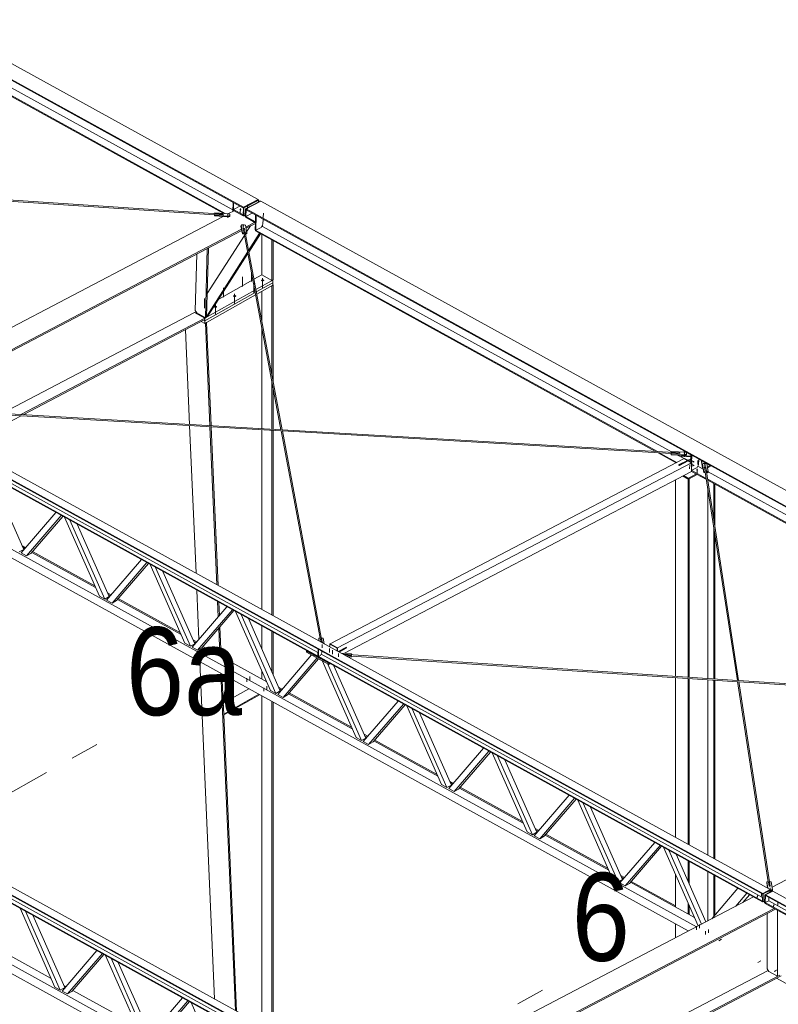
# Model space of a CAD drawing. Header units: millimetres. Extents: x -260 to 160, y -50 to 247.
# Tile 45 of 74: x -52 to -26, y 146 to 180. Entities that reach past the tile are written whole.
import ezdxf

# ---------------------------------------------------------------- set-up
doc = ezdxf.new("R2010")
doc.units = ezdxf.units.MM
for name, pattern in [('XKITLINE00', [0]), ('XKITLINE02', [4, 2, -2]), ('XKITLINE03', [6, 3, -1, 1, -1])]:
    doc.linetypes.add(name, pattern=pattern)
for name, color, linetype, lineweight in [('Element', 2, 'Continuous', 0), ('Spoina', 1, 'Continuous', 0), ('Śruba', 3, 'Continuous', 0)]:
    doc.layers.add(name, color=color, linetype=linetype, lineweight=lineweight)
doc.styles.add('ARIAL', font='ARIAL.TTF')

msp = doc.modelspace()

# ---------------------------------------------------------------- hatches: boundary and pattern name
at = {"layer": 'Śruba'}
for points in [[(-45.24, 173.398), (-45.245, 173.399), (-45.249, 173.4), (-45.253, 173.402), (-45.256, 173.404), (-45.258, 173.406), (-45.259, 173.409), (-45.26, 173.411), (-45.259, 173.414), (-45.258, 173.417), (-45.255, 173.419), (-45.252, 173.421), (-45.248, 173.422), (-45.244, 173.423), (-45.239, 173.424), (-45.235, 173.424), (-45.23, 173.424), (-45.225, 173.423), (-45.221, 173.422), (-45.217, 173.42), (-45.214, 173.418), (-45.212, 173.415), (-45.21, 173.413), (-45.21, 173.41), (-45.21, 173.408), (-45.212, 173.405), (-45.214, 173.403), (-45.217, 173.401), (-45.221, 173.399), (-45.226, 173.398), (-45.23, 173.397), (-45.235, 173.397)], [(-44.811, 173.576), (-44.817, 173.578), (-44.822, 173.579), (-44.827, 173.582), (-44.831, 173.584), (-44.834, 173.587), (-44.836, 173.591), (-44.836, 173.594), (-44.836, 173.597), (-44.834, 173.601), (-44.831, 173.603), (-44.827, 173.606), (-44.822, 173.608), (-44.816, 173.609), (-44.81, 173.61), (-44.804, 173.61), (-44.797, 173.61), (-44.791, 173.609), (-44.786, 173.607), (-44.781, 173.605), (-44.777, 173.602), (-44.774, 173.599), (-44.773, 173.596), (-44.772, 173.592), (-44.773, 173.589), (-44.775, 173.586), (-44.778, 173.583), (-44.782, 173.58), (-44.787, 173.578), (-44.792, 173.577), (-44.798, 173.576), (-44.805, 173.576)], [(-44.71, 173.017), (-44.715, 173.018), (-44.719, 173.02), (-44.723, 173.021), (-44.726, 173.024), (-44.728, 173.026), (-44.729, 173.028), (-44.73, 173.031), (-44.729, 173.034), (-44.728, 173.036), (-44.725, 173.038), (-44.722, 173.04), (-44.718, 173.042), (-44.714, 173.043), (-44.709, 173.044), (-44.704, 173.044), (-44.699, 173.043), (-44.695, 173.043), (-44.69, 173.041), (-44.687, 173.039), (-44.684, 173.037), (-44.681, 173.035), (-44.68, 173.032), (-44.68, 173.03), (-44.68, 173.027), (-44.682, 173.025), (-44.684, 173.022), (-44.687, 173.021), (-44.691, 173.019), (-44.695, 173.018), (-44.7, 173.017), (-44.705, 173.017)], [(-44.056, 171.142), (-44.067, 171.144), (-44.077, 171.146), (-44.085, 171.15), (-44.092, 171.155), (-44.098, 171.161), (-44.101, 171.167), (-44.102, 171.173), (-44.101, 171.179), (-44.098, 171.185), (-44.092, 171.19), (-44.085, 171.195), (-44.077, 171.199), (-44.067, 171.202), (-44.056, 171.204), (-44.045, 171.205), (-44.034, 171.204), (-44.023, 171.202), (-44.013, 171.199), (-44.004, 171.195), (-43.997, 171.19), (-43.992, 171.185), (-43.989, 171.179), (-43.988, 171.173), (-43.989, 171.167), (-43.992, 171.161), (-43.997, 171.155), (-44.004, 171.15), (-44.013, 171.146), (-44.023, 171.144), (-44.034, 171.142), (-44.045, 171.141)], [(-45.011, 170.606), (-45.022, 170.608), (-45.032, 170.611), (-45.041, 170.615), (-45.048, 170.62), (-45.053, 170.625), (-45.056, 170.631), (-45.057, 170.637), (-45.056, 170.644), (-45.053, 170.65), (-45.048, 170.655), (-45.041, 170.66), (-45.032, 170.664), (-45.022, 170.667), (-45.011, 170.669), (-45, 170.669), (-44.989, 170.669), (-44.978, 170.667), (-44.969, 170.664), (-44.96, 170.66), (-44.953, 170.655), (-44.948, 170.65), (-44.944, 170.644), (-44.943, 170.637), (-44.944, 170.631), (-44.948, 170.625), (-44.953, 170.62), (-44.96, 170.615), (-44.969, 170.611), (-44.978, 170.608), (-44.989, 170.606), (-45, 170.606)], [(-45.665, 170.24), (-45.676, 170.242), (-45.686, 170.245), (-45.694, 170.249), (-45.702, 170.253), (-45.707, 170.259), (-45.71, 170.265), (-45.711, 170.271), (-45.71, 170.277), (-45.707, 170.283), (-45.702, 170.289), (-45.694, 170.293), (-45.686, 170.297), (-45.676, 170.3), (-45.665, 170.302), (-45.654, 170.303), (-45.643, 170.302), (-45.632, 170.3), (-45.622, 170.297), (-45.614, 170.293), (-45.607, 170.289), (-45.601, 170.283), (-45.598, 170.277), (-45.597, 170.271), (-45.598, 170.265), (-45.601, 170.259), (-45.607, 170.253), (-45.614, 170.249), (-45.622, 170.245), (-45.632, 170.242), (-45.643, 170.24), (-45.654, 170.239)], [(-29.648, 165.256), (-29.653, 165.257), (-29.657, 165.259), (-29.661, 165.26), (-29.664, 165.263), (-29.666, 165.265), (-29.667, 165.267), (-29.668, 165.27), (-29.667, 165.273), (-29.666, 165.275), (-29.663, 165.277), (-29.66, 165.279), (-29.656, 165.281), (-29.652, 165.282), (-29.647, 165.283), (-29.642, 165.283), (-29.637, 165.282), (-29.633, 165.282), (-29.629, 165.28), (-29.625, 165.278), (-29.622, 165.276), (-29.619, 165.274), (-29.618, 165.271), (-29.618, 165.269), (-29.618, 165.266), (-29.62, 165.264), (-29.622, 165.261), (-29.625, 165.26), (-29.629, 165.258), (-29.633, 165.257), (-29.638, 165.256), (-29.643, 165.256)], [(-29.346, 164.995), (-29.343, 164.999), (-29.339, 165.002), (-29.336, 165.004), (-29.333, 165.006), (-29.329, 165.007), (-29.326, 165.007), (-29.323, 165.006), (-29.321, 165.004), (-29.319, 165.002), (-29.318, 164.998), (-29.318, 164.994), (-29.318, 164.99), (-29.319, 164.986), (-29.321, 164.981), (-29.323, 164.977), (-29.325, 164.973), (-29.328, 164.969), (-29.332, 164.966), (-29.335, 164.964), (-29.338, 164.962), (-29.342, 164.961), (-29.345, 164.961), (-29.348, 164.962), (-29.35, 164.964), (-29.352, 164.966), (-29.353, 164.97), (-29.353, 164.973), (-29.353, 164.978), (-29.352, 164.982), (-29.35, 164.987), (-29.348, 164.991)], [(-29.349, 164.875), (-29.346, 164.878), (-29.343, 164.882), (-29.339, 164.884), (-29.336, 164.886), (-29.332, 164.886), (-29.329, 164.886), (-29.327, 164.885), (-29.324, 164.884), (-29.323, 164.881), (-29.322, 164.878), (-29.321, 164.874), (-29.321, 164.87), (-29.322, 164.865), (-29.324, 164.861), (-29.326, 164.856), (-29.328, 164.852), (-29.331, 164.849), (-29.335, 164.845), (-29.338, 164.843), (-29.342, 164.841), (-29.345, 164.841), (-29.348, 164.841), (-29.351, 164.842), (-29.353, 164.843), (-29.355, 164.846), (-29.356, 164.849), (-29.356, 164.853), (-29.356, 164.857), (-29.355, 164.862), (-29.354, 164.866), (-29.351, 164.871)], [(-29.219, 164.689), (-29.225, 164.69), (-29.231, 164.692), (-29.236, 164.694), (-29.24, 164.697), (-29.242, 164.7), (-29.244, 164.703), (-29.245, 164.706), (-29.244, 164.71), (-29.242, 164.713), (-29.239, 164.716), (-29.235, 164.718), (-29.23, 164.72), (-29.225, 164.722), (-29.218, 164.723), (-29.212, 164.723), (-29.206, 164.722), (-29.2, 164.721), (-29.194, 164.719), (-29.19, 164.717), (-29.186, 164.714), (-29.183, 164.711), (-29.181, 164.708), (-29.18, 164.705), (-29.181, 164.701), (-29.183, 164.698), (-29.186, 164.695), (-29.19, 164.693), (-29.195, 164.691), (-29.201, 164.689), (-29.207, 164.688), (-29.213, 164.688)], [(-28.953, 164.873), (-28.957, 164.874), (-28.962, 164.876), (-28.965, 164.877), (-28.968, 164.88), (-28.971, 164.882), (-28.972, 164.885), (-28.972, 164.887), (-28.972, 164.89), (-28.97, 164.892), (-28.968, 164.895), (-28.965, 164.896), (-28.961, 164.898), (-28.957, 164.899), (-28.952, 164.9), (-28.947, 164.9), (-28.942, 164.9), (-28.938, 164.899), (-28.933, 164.897), (-28.93, 164.896), (-28.926, 164.893), (-28.924, 164.891), (-28.923, 164.888), (-28.922, 164.886), (-28.923, 164.883), (-28.924, 164.881), (-28.927, 164.879), (-28.93, 164.877), (-28.934, 164.875), (-28.938, 164.874), (-28.943, 164.873), (-28.948, 164.873)], [(-26.726, 150.398), (-26.731, 150.399), (-26.735, 150.401), (-26.739, 150.402), (-26.742, 150.404), (-26.744, 150.407), (-26.745, 150.409), (-26.746, 150.412), (-26.745, 150.415), (-26.744, 150.417), (-26.741, 150.419), (-26.738, 150.421), (-26.734, 150.423), (-26.73, 150.424), (-26.725, 150.425), (-26.72, 150.425), (-26.716, 150.424), (-26.711, 150.423), (-26.707, 150.422), (-26.703, 150.42), (-26.7, 150.418), (-26.698, 150.416), (-26.696, 150.413), (-26.696, 150.411), (-26.696, 150.408), (-26.698, 150.406), (-26.7, 150.403), (-26.703, 150.401), (-26.707, 150.4), (-26.712, 150.399), (-26.716, 150.398), (-26.721, 150.398)], [(-27.162, 150.134), (-27.167, 150.135), (-27.171, 150.136), (-27.175, 150.138), (-27.178, 150.14), (-27.18, 150.143), (-27.181, 150.145), (-27.182, 150.148), (-27.181, 150.151), (-27.18, 150.153), (-27.177, 150.155), (-27.174, 150.157), (-27.17, 150.159), (-27.166, 150.16), (-27.161, 150.161), (-27.156, 150.161), (-27.152, 150.16), (-27.147, 150.159), (-27.143, 150.158), (-27.139, 150.156), (-27.136, 150.154), (-27.134, 150.152), (-27.132, 150.149), (-27.132, 150.147), (-27.132, 150.144), (-27.134, 150.142), (-27.136, 150.139), (-27.139, 150.137), (-27.143, 150.136), (-27.148, 150.135), (-27.152, 150.134), (-27.157, 150.134)], [(-26.604, 149.827), (-26.609, 149.828), (-26.613, 149.829), (-26.617, 149.831), (-26.62, 149.833), (-26.622, 149.835), (-26.623, 149.838), (-26.624, 149.841), (-26.623, 149.843), (-26.622, 149.846), (-26.619, 149.848), (-26.616, 149.85), (-26.612, 149.851), (-26.608, 149.853), (-26.603, 149.853), (-26.598, 149.853), (-26.594, 149.853), (-26.589, 149.852), (-26.585, 149.851), (-26.581, 149.849), (-26.578, 149.847), (-26.576, 149.845), (-26.574, 149.842), (-26.574, 149.839), (-26.574, 149.837), (-26.576, 149.834), (-26.578, 149.832), (-26.581, 149.83), (-26.585, 149.828), (-26.589, 149.827), (-26.594, 149.827), (-26.599, 149.827)], [(-26.53, 147.612), (-26.529, 147.607), (-26.528, 147.603), (-26.528, 147.599), (-26.528, 147.595), (-26.529, 147.592), (-26.531, 147.589), (-26.533, 147.587), (-26.536, 147.586), (-26.539, 147.586), (-26.542, 147.587), (-26.546, 147.589), (-26.549, 147.591), (-26.553, 147.594), (-26.556, 147.598), (-26.558, 147.602), (-26.56, 147.606), (-26.562, 147.611), (-26.563, 147.615), (-26.563, 147.619), (-26.563, 147.623), (-26.562, 147.627), (-26.56, 147.629), (-26.558, 147.631), (-26.555, 147.632), (-26.552, 147.632), (-26.548, 147.631), (-26.545, 147.63), (-26.541, 147.627), (-26.538, 147.624), (-26.535, 147.62), (-26.532, 147.616)]]:
    msp.add_hatch(color=256, dxfattribs=at).paths.add_polyline_path(points, flags=17)

# ---------------------------------------------------------------- linework, layer by layer
at = {"layer": 'Element', "linetype": 'XKITLINE00', "lineweight": 0}
for p, q in [((-74.545, 190.64), (-44.2, 173.928)), ((-75.048, 190.377), (-44.702, 173.665)), ((-75.048, 190.347), (-44.703, 173.635)), ((-59.288, 181.148), (-45.324, 173.457)), ((-59.283, 181.114), (-45.387, 173.461)), ((-59.273, 181.4), (-45.063, 173.575)), ((-58.236, 174.28), (-45.394, 173.427)), ((-58.225, 174.237), (-45.685, 173.404)), ((-45.064, 173.523), (-45.056, 173.829)), ((-45.044, 173.59), (-44.828, 173.703)), ((-45.042, 173.591), (-45.036, 173.818)), ((-44.703, 173.656), (-44.2, 173.919)), ((-44.702, 173.665), (-44.2, 173.928)), ((-44.18, 173.908), (-44.682, 173.645)), ((-44.632, 173.617), (-44.129, 173.88)), ((-44.108, 173.878), (-44.611, 173.614)), ((-44.2, 173.928), (-44.2, 173.919)), ((-44.2, 173.919), (-44.18, 173.908)), ((-44.181, 173.852), (-44.18, 173.908)), ((-44.129, 173.88), (-44.117, 173.873)), ((-44.108, 173.878), (-13.763, 157.165)), ((-45.687, 173.37), (-45.686, 173.4)), ((-45.207, 173.338), (-45.687, 173.37)), ((-45.686, 173.4), (-45.681, 173.429)), ((-45.206, 173.368), (-45.686, 173.4)), ((-45.681, 173.429), (-45.397, 173.41)), ((-45.678, 173.452), (-45.673, 173.48)), ((-45.678, 173.446), (-45.678, 173.452)), ((-45.393, 173.433), (-45.678, 173.452)), ((-45.673, 173.48), (-45.193, 173.448)), ((-45.397, 173.41), (-45.393, 173.433)), ((-45.396, 173.417), (-45.395, 173.424)), ((-45.395, 173.424), (-45.394, 173.426)), ((-45.207, 173.338), (-45.206, 173.368)), ((-45.207, 173.338), (-45.168, 173.355)), ((-45.167, 173.385), (-45.206, 173.368)), ((-45.205, 173.449), (-45.019, 173.546)), ((-45.193, 173.448), (-45.16, 173.427)), ((-45.168, 173.355), (-45.161, 173.397)), ((-45.168, 173.355), (-45.167, 173.385)), ((-45.16, 173.427), (-45.167, 173.385)), ((-45.161, 173.397), (-45.16, 173.427)), ((-45.044, 173.59), (-45.045, 173.56)), ((-45.045, 173.56), (-44.71, 173.376)), ((-44.709, 173.406), (-45.044, 173.59)), ((-45.044, 173.534), (-45.043, 173.559)), ((-44.71, 173.385), (-44.703, 173.656)), ((-44.71, 173.376), (-44.709, 173.406)), ((-44.689, 173.373), (-44.71, 173.385)), ((-44.71, 173.376), (-44.702, 173.38)), ((-44.703, 173.635), (-44.702, 173.665)), ((-44.682, 173.645), (-44.703, 173.656)), ((-44.689, 173.373), (-44.682, 173.645)), ((-44.637, 173.401), (-44.689, 173.373)), ((-44.639, 173.345), (-44.632, 173.617)), ((-44.632, 173.617), (-44.611, 173.605)), ((-44.618, 173.356), (-44.619, 173.326)), ((-44.618, 173.334), (-44.611, 173.605)), ((-44.618, 173.356), (-44.402, 173.469)), ((-44.283, 173.171), (-44.618, 173.356)), ((-44.611, 173.614), (-44.612, 173.584)), ((-44.612, 173.584), (-14.267, 156.872)), ((-44.611, 173.614), (-14.266, 156.902)), ((-44.291, 173.178), (-44.285, 173.405)), ((-44.265, 173.393), (-44.278, 172.885)), ((-57.091, 167.231), (-45.393, 173.351)), ((-44.784, 173.017), (-44.783, 173.047)), ((-44.783, 173.047), (-44.751, 173.067)), ((-44.734, 172.789), (-44.783, 173.047)), ((-44.751, 173.067), (-44.673, 173.07)), ((-44.673, 173.07), (-44.634, 173.052)), ((-44.618, 173.334), (-44.639, 173.345)), ((-44.634, 173.052), (-44.585, 172.794)), ((-44.622, 172.991), (-44.309, 173.155)), ((-44.619, 173.326), (-44.284, 173.141)), ((-44.618, 173.334), (-44.618, 173.334)), ((-44.614, 172.948), (-44.293, 173.116)), ((-44.591, 172.824), (-44.46, 173.028)), ((-44.299, 172.896), (-44.292, 173.146)), ((-44.284, 173.141), (-44.283, 173.171)), ((-44.284, 173.141), (-44.282, 173.142)), ((-44.283, 173.171), (-44.281, 173.172)), ((-44.1, 172.978), (-44.035, 173.086)), ((-44.047, 173.015), (-44.046, 173.068)), ((-44.035, 173.086), (-44.031, 173.264)), ((-56.27, 166.898), (-44.765, 172.917)), ((-56.188, 166.893), (-44.757, 172.873)), ((-45.936, 170.72), (-44.668, 172.704)), ((-44.784, 173.017), (-44.735, 172.758)), ((-44.735, 172.758), (-44.734, 172.789)), ((-44.735, 172.758), (-44.682, 172.76)), ((-44.681, 172.79), (-44.734, 172.789)), ((-44.71, 172.944), (-44.697, 172.944)), ((-44.71, 172.944), (-44.681, 172.79)), ((-44.704, 172.941), (-44.708, 172.933)), ((-44.689, 172.947), (-44.704, 172.941)), ((-44.674, 172.943), (-44.689, 172.947)), ((-44.682, 172.76), (-44.681, 172.79)), ((-43.42, 166.078), (-44.681, 172.775)), ((-44.68, 172.945), (-44.667, 172.945)), ((-44.668, 172.93), (-44.674, 172.943)), ((-44.668, 172.93), (-44.667, 172.945)), ((-43.376, 166.075), (-44.668, 172.93)), ((-44.638, 172.792), (-44.667, 172.945)), ((-44.639, 172.777), (-44.638, 172.792)), ((-44.585, 172.794), (-44.638, 172.792)), ((-44.636, 172.762), (-44.586, 172.764)), ((-44.635, 172.756), (-44.631, 172.762)), ((-44.586, 172.764), (-44.585, 172.794)), ((-44.528, 172.188), (-44.15, 172.78)), ((-44.519, 172.14), (-44.12, 172.764)), ((-44.299, 172.896), (-44.278, 172.885)), ((-44.291, 172.858), (-44.29, 172.888)), ((-44.291, 172.858), (-30.628, 165.333)), ((-44.29, 172.888), (-44.287, 172.89)), ((-44.29, 172.888), (-30.566, 165.329)), ((-44.278, 172.885), (-44.1, 172.978)), ((-44.092, 172.992), (-44.047, 173.015)), ((-44.077, 171.358), (-44.077, 172.74)), ((-44.047, 173.015), (-30.084, 165.325)), ((-43.729, 171.167), (-43.729, 172.548)), ((-43.689, 171.189), (-43.689, 172.526)), ((-46.292, 172.07), (-46.343, 170.15)), ((-45.997, 169.898), (-45.935, 172.256)), ((-45.957, 169.919), (-45.895, 172.277)), ((-45.954, 169.956), (-44.561, 172.136)), ((-45.935, 172.256), (-45.936, 172.256)), ((-45.935, 172.256), (-45.895, 172.277)), ((-45.928, 169.935), (-44.552, 172.088)), ((-45.895, 172.277), (-45.896, 172.277)), ((-44.343, 171.209), (-44.077, 171.358)), ((-44.077, 171.358), (-43.729, 171.167)), ((-45.544, 170.535), (-44.382, 171.187)), ((-44.277, 170.859), (-43.699, 171.184)), ((-44.262, 170.779), (-43.699, 171.094)), ((-44.262, 170.779), (-43.699, 171.094)), ((-44.247, 170.698), (-43.699, 171.005)), ((-43.729, 171.167), (-43.689, 171.189)), ((-43.689, 171.011), (-43.729, 170.988)), ((-43.699, 171.184), (-43.699, 171.094)), ((-43.699, 171.094), (-43.699, 171.005)), ((-43.699, 171.016), (-43.689, 171.011)), ((-43.689, 167.735), (-43.689, 171.011)), ((-46.02, 169.883), (-44.316, 170.837)), ((-46.02, 169.794), (-44.301, 170.757)), ((-46.02, 169.794), (-44.301, 170.757)), ((-46.02, 169.705), (-44.286, 170.676)), ((-44.074, 169.78), (-44.074, 170.795)), ((-43.729, 167.949), (-43.729, 170.988)), ((-52.944, 166.632), (-46.367, 170.074)), ((-46.367, 170.074), (-46.316, 170.103)), ((-46.02, 169.883), (-46.367, 170.074)), ((-46.367, 170.074), (-46.02, 169.883)), ((-46.343, 170.15), (-46.294, 170.062)), ((-46.294, 170.062), (-45.997, 169.898)), ((-52.303, 166.595), (-46.02, 169.883)), ((-52.221, 166.59), (-46.021, 169.835)), ((-46.141, 169.772), (-46.02, 169.705)), ((-46.058, 169.815), (-46.02, 169.794)), ((-46.058, 169.815), (-46.02, 169.794)), ((-46.021, 169.835), (-46.02, 169.883)), ((-46.02, 169.794), (-46.02, 169.883)), ((-46.02, 169.705), (-46.02, 169.794)), ((-45.999, 169.716), (-45.997, 169.715)), ((-45.997, 169.898), (-45.957, 169.919)), ((-45.997, 169.715), (-45.957, 169.74)), ((-45.845, 166.219), (-45.997, 169.715)), ((-45.803, 166.216), (-45.957, 169.74)), ((-45.956, 169.957), (-45.954, 169.956)), ((-45.956, 169.95), (-45.928, 169.935)), ((-45.954, 169.956), (-45.928, 169.935)), ((-46.54, 166.259), (-46.68, 169.49)), ((-44.074, 166.116), (-44.074, 169.551)), ((-43.729, 166.096), (-43.729, 167.72)), ((-43.689, 166.093), (-43.689, 167.506)), ((-57.066, 167.099), (-26.72, 150.386)), ((-26.979, 149.99), (-57.324, 166.702)), ((-57.318, 166.943), (-26.972, 150.231)), ((-57.317, 166.967), (-26.972, 150.255)), ((-57.205, 166.765), (-42.157, 158.477)), ((-55.994, 166.768), (-43.412, 166.035)), ((-55.993, 166.81), (-43.409, 166.077)), ((-57.015, 166.508), (-26.979, 149.966)), ((-54.232, 165.538), (-52.293, 166.552)), ((-46.318, 161.18), (-46.538, 166.217)), ((-45.608, 160.789), (-45.843, 166.177)), ((-45.566, 160.765), (-45.801, 166.174)), ((-44.074, 159.944), (-44.074, 166.074)), ((-43.729, 159.754), (-43.729, 166.054)), ((-43.689, 159.732), (-43.689, 166.051)), ((-42.079, 158.961), (-43.414, 166.044)), ((-43.38, 166.075), (-29.802, 165.285)), ((-42.008, 158.809), (-43.37, 166.043)), ((-43.368, 166.033), (-30.093, 165.26)), ((-30.086, 165.307), (-30.082, 165.335)), ((-30.086, 165.301), (-30.086, 165.307)), ((-29.801, 165.29), (-30.086, 165.307)), ((-30.082, 165.335), (-29.602, 165.307)), ((-29.687, 165.312), (-29.64, 165.337)), ((-29.64, 165.337), (-29.422, 165.217)), ((-29.602, 165.307), (-29.569, 165.286)), ((-41.738, 158.77), (-29.654, 165.092)), ((-30.542, 165.286), (-29.929, 164.948)), ((-30.48, 165.282), (-29.901, 164.963)), ((-30.094, 165.225), (-30.093, 165.255)), ((-29.613, 165.197), (-30.094, 165.225)), ((-30.093, 165.255), (-30.089, 165.284)), ((-29.613, 165.227), (-30.093, 165.255)), ((-30.089, 165.284), (-29.805, 165.267)), ((-29.88, 165.213), (-29.657, 165.09)), ((-29.542, 165.03), (-29.844, 164.873)), ((-29.838, 164.869), (-29.426, 165.085)), ((-29.813, 164.856), (-29.512, 165.014)), ((-29.805, 165.267), (-29.801, 165.29)), ((-29.804, 165.274), (-29.803, 165.282)), ((-29.803, 165.282), (-29.802, 165.283)), ((-29.74, 165.167), (-29.739, 165.197)), ((-29.424, 165.148), (-29.74, 165.167)), ((-29.739, 165.197), (-29.738, 165.204)), ((-29.739, 165.197), (-29.423, 165.178)), ((-29.644, 165.097), (-29.654, 165.092)), ((-29.542, 165.03), (-29.654, 165.092)), ((-29.542, 165.03), (-29.654, 165.092)), ((-29.532, 165.036), (-29.644, 165.097)), ((-29.574, 165.244), (-29.613, 165.227)), ((-29.613, 165.197), (-29.613, 165.227)), ((-29.613, 165.197), (-29.575, 165.214)), ((-29.575, 165.214), (-29.569, 165.256)), ((-29.575, 165.214), (-29.574, 165.244)), ((-29.569, 165.286), (-29.574, 165.244)), ((-29.569, 165.256), (-29.569, 165.286)), ((-29.532, 165.036), (-29.542, 165.03)), ((-29.542, 165.024), (-29.542, 165.03)), ((-29.542, 165.024), (-29.542, 165.03)), ((-29.532, 165.03), (-29.532, 165.036)), ((-29.502, 165.019), (-29.512, 165.014)), ((-29.512, 165.014), (-29.4, 164.952)), ((-29.512, 165.014), (-29.4, 164.952)), ((-29.39, 164.957), (-29.502, 165.019)), ((-29.496, 165.016), (-29.427, 165.052)), ((-29.428, 164.978), (-29.422, 165.219)), ((-29.39, 164.957), (-29.4, 164.952)), ((-29.398, 164.962), (-29.392, 165.202)), ((-29.398, 164.656), (-29.39, 164.957)), ((-29.162, 164.878), (-29.157, 165.073)), ((-29.063, 164.989), (-29.063, 165.019)), ((-29.03, 164.806), (-29.063, 165.019)), ((-29.063, 165.019), (-28.766, 164.856)), ((-29.063, 164.989), (-29.031, 164.776)), ((-41.485, 158.63), (-29.4, 164.952)), ((-29.408, 164.651), (-41.268, 158.446)), ((-29.844, 164.873), (-29.813, 164.856)), ((-29.4, 164.952), (-29.408, 164.651)), ((-29.4, 164.952), (-29.408, 164.651)), ((-29.408, 164.651), (-29.398, 164.656)), ((-29.399, 164.656), (-28.893, 164.377)), ((-29.397, 164.696), (-29.214, 164.792)), ((-29.397, 164.686), (-28.898, 164.411)), ((-29.214, 164.792), (-29.162, 164.878)), ((-29.19, 164.832), (-29.004, 164.73)), ((-29.031, 164.776), (-29.03, 164.806)), ((-29.031, 164.776), (-29.011, 164.777)), ((-29.03, 164.806), (-29.016, 164.807)), ((-29.026, 164.874), (-29.025, 164.904)), ((-29.026, 164.874), (-28.986, 164.615)), ((-29.025, 164.904), (-28.992, 164.924)), ((-28.985, 164.645), (-29.025, 164.904)), ((-28.992, 164.924), (-28.914, 164.926)), ((-28.986, 164.615), (-28.985, 164.645)), ((-28.932, 164.646), (-28.985, 164.645)), ((-28.956, 164.8), (-28.943, 164.8)), ((-28.956, 164.8), (-28.932, 164.646)), ((-28.95, 164.797), (-28.954, 164.789)), ((-28.935, 164.803), (-28.95, 164.797)), ((-28.919, 164.799), (-28.935, 164.803)), ((-28.933, 164.616), (-28.932, 164.646)), ((-27.838, 157.52), (-28.932, 164.631)), ((-28.925, 164.801), (-28.913, 164.801)), ((-28.913, 164.786), (-28.919, 164.799)), ((-28.914, 164.926), (-28.876, 164.908)), ((-28.913, 164.786), (-28.913, 164.801)), ((-28.889, 164.648), (-28.913, 164.801)), ((-27.795, 157.517), (-28.913, 164.786)), ((-28.89, 164.633), (-28.889, 164.648)), ((-28.836, 164.649), (-28.889, 164.648)), ((-28.876, 164.908), (-28.836, 164.649)), ((-28.861, 164.811), (-28.852, 164.811)), ((-28.856, 164.781), (-28.853, 164.781)), ((-28.853, 164.781), (-28.767, 164.826)), ((-28.853, 164.781), (-28.852, 164.811)), ((-28.766, 164.856), (-28.852, 164.811)), ((-28.837, 164.619), (-28.836, 164.649)), ((-28.836, 164.638), (-14.627, 156.812)), ((-28.767, 164.826), (-28.766, 164.856)), ((-53.293, 164.458), (-52.202, 161.99)), ((-29.947, 157.66), (-29.947, 164.369)), ((-29.709, 164.493), (-29.515, 164.386)), ((-29.697, 164.5), (-29.503, 164.393)), ((-29.663, 164.518), (-29.502, 164.429)), ((-29.515, 164.386), (-29.483, 164.403)), ((-29.515, 157.631), (-29.515, 164.386)), ((-29.205, 164.549), (-29.503, 164.393)), ((-29.503, 164.393), (-29.502, 164.429)), ((-29.502, 164.429), (-29.238, 164.567)), ((-29.483, 157.629), (-29.483, 164.403)), ((-28.986, 164.615), (-28.933, 164.616)), ((-28.887, 164.617), (-28.837, 164.619)), ((-28.851, 164.385), (-14.888, 156.694)), ((-28.846, 164.352), (-14.951, 156.699)), ((-28.848, 157.587), (-28.848, 164.08)), ((-28.642, 163.024), (-28.642, 164.239)), ((-28.61, 162.816), (-28.61, 164.222)), ((-55.648, 163.367), (-29.512, 148.973)), ((-55.262, 163.452), (-29.235, 149.118)), ((-52.291, 161.872), (-51.102, 163.251)), ((-52.107, 161.77), (-50.918, 163.15)), ((-50.865, 163.121), (-51.956, 161.855)), ((-49.617, 160.399), (-50.806, 163.088)), ((-49.433, 160.297), (-50.622, 162.987)), ((-50.373, 162.85), (-49.282, 160.382)), ((-28.642, 157.573), (-28.642, 162.744)), ((-28.61, 157.571), (-28.61, 162.537)), ((-52.202, 161.99), (-52.353, 161.905)), ((-52.259, 162.119), (-52.136, 162.051)), ((-52.235, 162.064), (-52.161, 162.023)), ((-52.107, 161.77), (-52.291, 161.872)), ((-51.956, 161.855), (-52.107, 161.77)), ((-51.924, 161.892), (-49.748, 160.694)), ((-51.899, 161.921), (-49.772, 160.749)), ((-49.371, 160.263), (-48.182, 161.643)), ((-49.187, 160.162), (-47.998, 161.541)), ((-47.945, 161.512), (-49.036, 160.246)), ((-46.697, 158.79), (-47.886, 161.48)), ((-46.512, 158.689), (-47.702, 161.378)), ((-47.453, 161.241), (-46.361, 158.773)), ((-46.22, 158.923), (-46.293, 160.603)), ((-49.433, 160.297), (-49.617, 160.399)), ((-49.282, 160.382), (-49.433, 160.297)), ((-49.187, 160.162), (-49.371, 160.263)), ((-49.339, 160.511), (-49.216, 160.443)), ((-49.314, 160.456), (-49.241, 160.415)), ((-49.003, 160.284), (-46.827, 159.086)), ((-48.979, 160.313), (-46.852, 159.141)), ((-70.518, 160.037), (-40.172, 143.325)), ((-70.517, 160.062), (-40.172, 143.349)), ((-70.266, 160.193), (-39.92, 143.481)), ((-49.036, 160.246), (-49.187, 160.162)), ((-46.451, 158.655), (-45.262, 160.035)), ((-46.267, 158.554), (-45.077, 159.933)), ((-45.56, 159.688), (-45.583, 160.212)), ((-45.521, 159.734), (-45.541, 160.188)), ((-40.179, 143.06), (-70.525, 159.772)), ((-40.179, 143.084), (-70.524, 159.796)), ((-45.025, 159.904), (-46.116, 158.638)), ((-43.777, 157.182), (-44.966, 159.872)), ((-43.592, 157.081), (-44.781, 159.77)), ((-44.533, 159.633), (-43.441, 157.165)), ((-45.502, 158.356), (-45.543, 159.302)), ((-45.46, 158.333), (-45.504, 159.348)), ((-44.074, 158.596), (-44.074, 159.381)), ((-43.729, 157.816), (-43.729, 159.191)), ((-43.689, 157.725), (-43.689, 159.168)), ((-42.13, 158.929), (-42.129, 158.959)), ((-42.118, 158.867), (-42.13, 158.929)), ((-42.129, 158.959), (-42.076, 158.961)), ((-42.111, 158.863), (-42.129, 158.959)), ((-42.076, 158.961), (-42.051, 158.83)), ((-42.034, 158.948), (-42.033, 158.962)), ((-42.033, 158.962), (-41.98, 158.964)), ((-42.005, 158.809), (-42.033, 158.962)), ((-41.98, 158.964), (-41.944, 158.771)), ((-46.512, 158.689), (-46.697, 158.79)), ((-46.361, 158.773), (-46.512, 158.689)), ((-46.267, 158.554), (-46.451, 158.655)), ((-46.419, 158.902), (-46.296, 158.835)), ((-46.394, 158.847), (-46.32, 158.807)), ((-46.116, 158.638), (-46.267, 158.554)), ((-46.083, 158.676), (-43.907, 157.478)), ((-42.154, 158.592), (-42.16, 158.354)), ((-42.134, 158.581), (-42.154, 158.592)), ((-42.154, 158.592), (-42.154, 158.592)), ((-42.134, 158.581), (-42.14, 158.343)), ((-42.133, 158.581), (-42.134, 158.581)), ((-42.013, 158.809), (-42.005, 158.809)), ((-41.751, 158.664), (-41.748, 158.764)), ((-41.748, 158.764), (-41.738, 158.77)), ((-41.495, 158.625), (-41.748, 158.764)), ((-41.485, 158.63), (-41.738, 158.77)), ((-41.738, 158.77), (-41.485, 158.63)), ((-41.497, 158.525), (-41.495, 158.625)), ((-41.495, 158.625), (-41.485, 158.63)), ((-41.488, 158.519), (-41.485, 158.63)), ((-41.488, 158.519), (-41.485, 158.63)), ((-41.187, 158.655), (-41.467, 158.508)), ((-41.193, 158.622), (-41.439, 158.493)), ((-41.434, 158.49), (-41.188, 158.619)), ((-41.192, 158.652), (-41.193, 158.622)), ((-41.193, 158.622), (-41.188, 158.619)), ((-41.188, 158.619), (-41.187, 158.655)), ((-43.531, 157.047), (-42.371, 158.392)), ((-43.346, 156.945), (-42.187, 158.291)), ((-42.134, 158.262), (-43.196, 157.03)), ((-42.545, 158.525), (-42.546, 158.489)), ((-42.546, 158.489), (-41.785, 158.07)), ((-42.532, 158.532), (-42.545, 158.525)), ((-42.545, 158.525), (-41.784, 158.106)), ((-42.16, 158.354), (-42.14, 158.343)), ((-42.14, 158.343), (-42.072, 158.378)), ((-42.072, 158.378), (-42.02, 158.465)), ((-42.048, 158.418), (-26.975, 150.116)), ((-42.02, 158.465), (-42.019, 158.518)), ((-41.366, 158.453), (-41.007, 158.429)), ((-41.296, 158.419), (-41.297, 158.414)), ((-41.296, 158.414), (-41.296, 158.419)), ((-41.012, 158.4), (-41.296, 158.419)), ((-41.295, 158.413), (-27.828, 157.519)), ((-41.259, 158.393), (-41.015, 158.377)), ((-41.02, 158.349), (-41.199, 158.361)), ((-41.137, 158.326), (-41.021, 158.319)), ((-41.021, 158.319), (-41.02, 158.349)), ((-41.021, 158.319), (-41.016, 158.347)), ((-41.015, 158.377), (-41.02, 158.349)), ((-41.016, 158.362), (-41.015, 158.377)), ((-41.016, 158.347), (-41.016, 158.362)), ((-41.016, 158.353), (-27.832, 157.477)), ((-41.007, 158.429), (-41.012, 158.4)), ((-41.012, 158.395), (-41.012, 158.4)), ((-41.008, 158.399), (-41.007, 158.429)), ((-41.008, 158.394), (-41.008, 158.399)), ((-45.686, 146.656), (-46.187, 158.157)), ((-40.856, 155.574), (-42.016, 158.197)), ((-40.672, 155.472), (-41.832, 158.096)), ((-41.785, 158.07), (-41.784, 158.106)), ((-41.785, 158.07), (-41.738, 158.094)), ((-41.784, 158.106), (-41.771, 158.112)), ((-41.612, 158.025), (-40.521, 155.557)), ((-44.976, 146.265), (-45.476, 157.765)), ((-45.373, 156.346), (-45.434, 157.742)), ((-44.074, 157.569), (-44.074, 157.855)), ((-29.947, 152.163), (-29.947, 157.618)), ((-29.515, 151.926), (-29.515, 157.589)), ((-29.483, 151.908), (-29.483, 157.587)), ((-45.391, 156.749), (-44.519, 157.238)), ((-43.498, 157.294), (-43.376, 157.227)), ((-43.474, 157.239), (-43.4, 157.198)), ((-28.848, 151.558), (-28.848, 157.545)), ((-28.642, 151.445), (-28.642, 157.531)), ((-28.61, 151.427), (-28.61, 157.529)), ((-26.782, 150.65), (-27.833, 157.486)), ((-27.8, 157.517), (-14.957, 156.665)), ((-26.715, 150.498), (-27.79, 157.485)), ((-27.788, 157.474), (-15.249, 156.642)), ((-45.373, 156.376), (-44.174, 157.048)), ((-44.147, 157.033), (-45.373, 156.346)), ((-44.074, 145.768), (-44.074, 156.993)), ((-43.592, 157.081), (-43.777, 157.182)), ((-43.441, 157.165), (-43.592, 157.081)), ((-43.346, 156.945), (-43.531, 157.047)), ((-43.196, 157.03), (-43.346, 156.945)), ((-43.163, 157.068), (-40.987, 155.869)), ((-43.139, 157.096), (-41.011, 155.925)), ((-43.729, 145.578), (-43.729, 156.803)), ((-43.689, 145.556), (-43.689, 156.781)), ((-40.611, 155.439), (-39.421, 156.818)), ((-40.426, 155.337), (-39.237, 156.717)), ((-39.184, 156.687), (-40.275, 155.422)), ((-37.936, 153.966), (-39.125, 156.655)), ((-26.655, 150.468), (-14.957, 156.588)), ((-68.848, 156.462), (-42.712, 142.067)), ((-68.462, 156.546), (-42.435, 142.212)), ((-45.375, 156.376), (-45.373, 156.376)), ((-45.373, 156.346), (-45.373, 156.376)), ((-44.933, 146.241), (-45.373, 156.346)), ((-37.752, 153.864), (-38.941, 156.554)), ((-38.692, 156.417), (-37.601, 153.949)), ((-40.672, 155.472), (-40.856, 155.574)), ((-40.521, 155.557), (-40.672, 155.472)), ((-40.578, 155.686), (-40.456, 155.618)), ((-40.554, 155.631), (-40.48, 155.59)), ((-40.426, 155.337), (-40.611, 155.439)), ((-40.275, 155.422), (-40.426, 155.337)), ((-40.243, 155.459), (-38.067, 154.261)), ((-40.218, 155.488), (-38.091, 154.316)), ((-37.691, 153.83), (-36.501, 155.21)), ((-37.506, 153.729), (-36.317, 155.108)), ((-36.264, 155.079), (-37.355, 153.813)), ((-35.016, 152.357), (-36.205, 155.047)), ((-34.832, 152.256), (-36.021, 154.945)), ((-35.772, 154.808), (-34.681, 152.34)), ((-37.752, 153.864), (-37.936, 153.966)), ((-37.601, 153.949), (-37.752, 153.864)), ((-37.658, 154.078), (-37.535, 154.01)), ((-37.634, 154.022), (-37.56, 153.982)), ((-37.298, 153.879), (-35.171, 152.708)), ((-37.506, 153.729), (-37.691, 153.83)), ((-37.355, 153.813), (-37.506, 153.729)), ((-37.323, 153.851), (-35.147, 152.653)), ((-34.77, 152.222), (-33.581, 153.602)), ((-34.586, 152.12), (-33.397, 153.5)), ((-33.344, 153.471), (-34.435, 152.205)), ((-32.096, 150.749), (-33.285, 153.439)), ((-31.911, 150.647), (-33.101, 153.337)), ((-32.852, 153.2), (-31.761, 150.732)), ((-34.832, 152.256), (-35.016, 152.357)), ((-34.681, 152.34), (-34.832, 152.256)), ((-34.586, 152.12), (-34.77, 152.222)), ((-34.738, 152.469), (-34.615, 152.402)), ((-34.713, 152.414), (-34.64, 152.374)), ((-34.435, 152.205), (-34.586, 152.12)), ((-34.402, 152.243), (-32.226, 151.044)), ((-34.378, 152.271), (-32.251, 151.1)), ((-31.85, 150.614), (-30.661, 151.993)), ((-31.666, 150.512), (-30.476, 151.892)), ((-30.424, 151.863), (-31.515, 150.597)), ((-29.179, 149.147), (-30.365, 151.83)), ((-29.065, 149.207), (-30.181, 151.729)), ((-28.912, 149.287), (-29.932, 151.592)), ((-55.218, 151.495), (-40.175, 143.21)), ((-29.515, 150.65), (-29.515, 151.362)), ((-29.483, 150.578), (-29.483, 151.345)), ((-31.818, 150.861), (-31.695, 150.794)), ((-29.947, 149.789), (-29.947, 150.884)), ((-28.848, 149.321), (-28.848, 150.995)), ((-28.642, 149.475), (-28.642, 150.882)), ((-28.61, 149.512), (-28.61, 150.864)), ((-31.911, 150.647), (-32.096, 150.749)), ((-31.761, 150.732), (-31.911, 150.647)), ((-31.666, 150.512), (-31.85, 150.614)), ((-31.793, 150.806), (-31.72, 150.765)), ((-31.515, 150.597), (-31.666, 150.512)), ((-31.482, 150.635), (-29.306, 149.436)), ((-31.458, 150.663), (-29.947, 149.831)), ((-26.833, 150.619), (-26.832, 150.649)), ((-26.805, 150.433), (-26.833, 150.619)), ((-26.832, 150.649), (-26.779, 150.65)), ((-26.799, 150.43), (-26.832, 150.649)), ((-26.779, 150.65), (-26.755, 150.497)), ((-26.737, 150.637), (-26.736, 150.651)), ((-26.736, 150.651), (-26.683, 150.653)), ((-26.713, 150.498), (-26.736, 150.651)), ((-26.683, 150.653), (-26.643, 150.394)), ((-27.82, 150.429), (-28.715, 149.39)), ((-27.513, 150.259), (-27.89, 149.822)), ((-27.82, 150.429), (-27.513, 150.259)), ((-27.82, 150.429), (-27.82, 150.429)), ((-27.653, 149.946), (-27.424, 150.211)), ((-27.513, 150.259), (-27.512, 150.259)), ((-26.979, 149.975), (-26.972, 150.246)), ((-26.72, 150.386), (-26.972, 150.255)), ((-26.972, 150.246), (-26.721, 150.377)), ((-26.972, 150.246), (-26.972, 150.255)), ((-26.972, 150.231), (-26.972, 150.246)), ((-26.952, 150.235), (-26.972, 150.246)), ((-26.959, 149.964), (-26.952, 150.235)), ((-26.7, 150.366), (-26.952, 150.235)), ((-26.908, 149.936), (-26.901, 150.207)), ((-26.901, 150.207), (-26.65, 150.338)), ((-26.881, 150.196), (-26.901, 150.207)), ((-26.888, 149.924), (-26.881, 150.196)), ((-26.881, 150.196), (-26.88, 150.205)), ((-26.881, 150.181), (-26.881, 150.196)), ((-26.881, 150.196), (-26.881, 150.196)), ((-26.881, 150.181), (3.464, 133.468)), ((-26.88, 150.205), (-26.629, 150.336)), ((-26.88, 150.205), (3.465, 133.492)), ((-26.755, 150.497), (-26.713, 150.498)), ((-26.742, 150.497), (-26.734, 150.5)), ((-26.734, 150.5), (-26.726, 150.498)), ((-26.721, 150.377), (-26.72, 150.386)), ((-26.721, 150.377), (-26.7, 150.366)), ((-26.676, 150.374), (-26.713, 150.373)), ((-26.702, 150.311), (-26.7, 150.366)), ((-26.701, 150.343), (-26.677, 150.344)), ((-26.677, 150.344), (-26.676, 150.374)), ((-26.677, 150.344), (-26.644, 150.364)), ((-26.643, 150.394), (-26.676, 150.374)), ((-26.65, 150.338), (-26.638, 150.332)), ((-26.644, 150.364), (-26.643, 150.394)), ((-26.629, 150.336), (3.716, 133.624)), ((-39.964, 143.505), (-27.289, 150.136)), ((-29.515, 149.551), (-29.515, 149.909)), ((-26.979, 149.966), (-26.979, 149.99)), ((-26.959, 149.964), (-26.979, 149.975)), ((-26.979, 149.966), (-26.971, 149.97)), ((-26.907, 149.991), (-26.959, 149.964)), ((-26.908, 149.936), (-26.888, 149.924)), ((-26.887, 149.94), (-26.888, 149.915)), ((-26.888, 149.915), (-26.579, 149.745)), ((-26.768, 150.002), (-26.887, 149.94)), ((3.458, 133.227), (-26.887, 149.94)), ((-26.765, 150.117), (-26.768, 150.002)), ((-26.768, 150.002), (-11.72, 141.715)), ((-51.136, 147.06), (-52.326, 149.749)), ((-50.952, 146.958), (-52.141, 149.648)), ((-51.892, 149.511), (-50.801, 147.043)), ((-39.254, 143.114), (-26.579, 149.745)), ((-39.21, 143.089), (-26.534, 149.721)), ((-29.483, 149.534), (-29.483, 149.837)), ((-26.817, 149.573), (-26.817, 147.681)), ((-26.579, 149.745), (3.457, 133.203)), ((-26.469, 147.43), (-26.469, 149.685)), ((-29.947, 148.746), (-29.947, 149.212)), ((-29.515, 148.971), (-29.515, 148.975)), ((-53.443, 148.554), (-51.267, 147.355)), ((-50.891, 146.924), (-49.701, 148.304)), ((-50.706, 146.823), (-49.517, 148.203)), ((-49.464, 148.173), (-50.555, 146.907)), ((-48.216, 145.452), (-49.405, 148.141)), ((-48.032, 145.35), (-49.221, 148.04)), ((-48.972, 147.903), (-47.881, 145.434)), ((-37.385, 142.084), (-26.787, 147.63)), ((-26.817, 147.681), (-26.766, 147.594)), ((-26.766, 147.594), (-26.469, 147.43)), ((-37.037, 141.893), (-26.386, 147.467)), ((-36.993, 141.868), (-26.341, 147.443)), ((-26.503, 147.358), (-25.239, 146.662)), ((-26.469, 147.43), (-26.439, 147.447)), ((-50.952, 146.958), (-51.136, 147.06)), ((-50.801, 147.043), (-50.952, 146.958)), ((-50.706, 146.823), (-50.891, 146.924)), ((-50.834, 147.117), (-50.76, 147.076)), ((-50.555, 146.907), (-50.706, 146.823)), ((-50.523, 146.945), (-48.347, 145.747)), ((-47.97, 145.316), (-46.781, 146.696)), ((-47.786, 145.215), (-46.597, 146.594)), ((-46.544, 146.565), (-47.635, 145.299)), ((-45.296, 143.843), (-46.485, 146.533))]:
    msp.add_line(p, q, dxfattribs=at)
at = {"layer": 'Spoina', "linetype": 'XKITLINE03', "lineweight": 0}
for p, q in [((-174.419, 85.443), (-49.708, 155.336)), ((-159.201, 77.062), (-34.49, 146.955))]:
    msp.add_line(p, q, dxfattribs=at)
at = {"layer": 'Śruba', "linetype": 'XKITLINE02', "lineweight": 0}
for p, q in [((-44.556, 173.61), (-44.552, 173.761)), ((-44.023, 173.317), (-44.019, 173.467)), ((-44.275, 173.185), (-44.271, 173.336)), ((-44.425, 171.457), (-44.425, 171.13)), ((-44.727, 171.288), (-44.727, 170.961)), ((-44.347, 171.078), (-44.347, 170.751)), ((-45.381, 170.921), (-45.381, 170.594)), ((-46.035, 170.555), (-46.035, 170.228)), ((-29.189, 165.024), (-29.192, 164.889)), ((-29.465, 164.88), (-29.469, 164.744)), ((-28.935, 164.885), (-28.939, 164.749)), ((-42.009, 158.749), (-42.012, 158.629)), ((-41.766, 158.476), (-41.762, 158.612)), ((-41.664, 158.42), (-41.661, 158.556)), ((-41.457, 158.445), (-41.46, 158.325)), ((-44.587, 157.594), (-44.587, 157.476)), ((-44.487, 157.651), (-44.487, 157.532)), ((-44.004, 157.273), (-44.004, 157.154)), ((-43.903, 157.329), (-43.903, 157.211)), ((-27.018, 150.164), (-27.015, 150.254)), ((-26.46, 149.856), (-26.457, 149.947)), ((-29.129, 149.192), (-29.129, 149.074)), ((-29.229, 149.136), (-29.229, 149.017)), ((-28.925, 148.968), (-28.925, 148.85)), ((-28.824, 149.025), (-28.824, 148.906)), ((-28.466, 148.641), (-28.378, 148.69)), ((-27.034, 147.956), (-27.134, 147.899))]:
    msp.add_line(p, q, dxfattribs=at)
at = {"layer": 'Śruba', "linetype": 'XKITLINE00', "lineweight": 0}
for p, q in [((-45.234, 173.439), (-45.238, 173.304)), ((-44.807, 173.479), (-44.803, 173.629)), ((-44.704, 173.059), (-44.707, 172.924)), ((-44.045, 171.247), (-44.045, 170.92)), ((-45, 170.712), (-45, 170.385)), ((-45.654, 170.345), (-45.654, 170.019)), ((-29.642, 165.3), (-29.645, 165.179)), ((-29.423, 165.032), (-29.309, 164.969)), ((-29.426, 164.912), (-29.312, 164.849)), ((-29.212, 164.74), (-29.215, 164.605)), ((-28.947, 164.917), (-28.95, 164.796)), ((-27.158, 150.09), (-27.156, 150.18)), ((-26.72, 150.44), (-26.724, 150.304)), ((-26.6, 149.783), (-26.598, 149.873)), ((-26.476, 147.648), (-26.576, 147.592))]:
    msp.add_line(p, q, dxfattribs=at)

# ---------------------------------------------------------------- texts
at = {"layer": 'Spoina', "style": 'ARIAL', "width": 0.85}
for s, p in [('6a', (-48.708, 156.336)), ('6', (-33.49, 147.955))]:
    msp.add_text(s, height=3, dxfattribs=at).set_placement(p)

doc.saveas('drawing.dxf')
